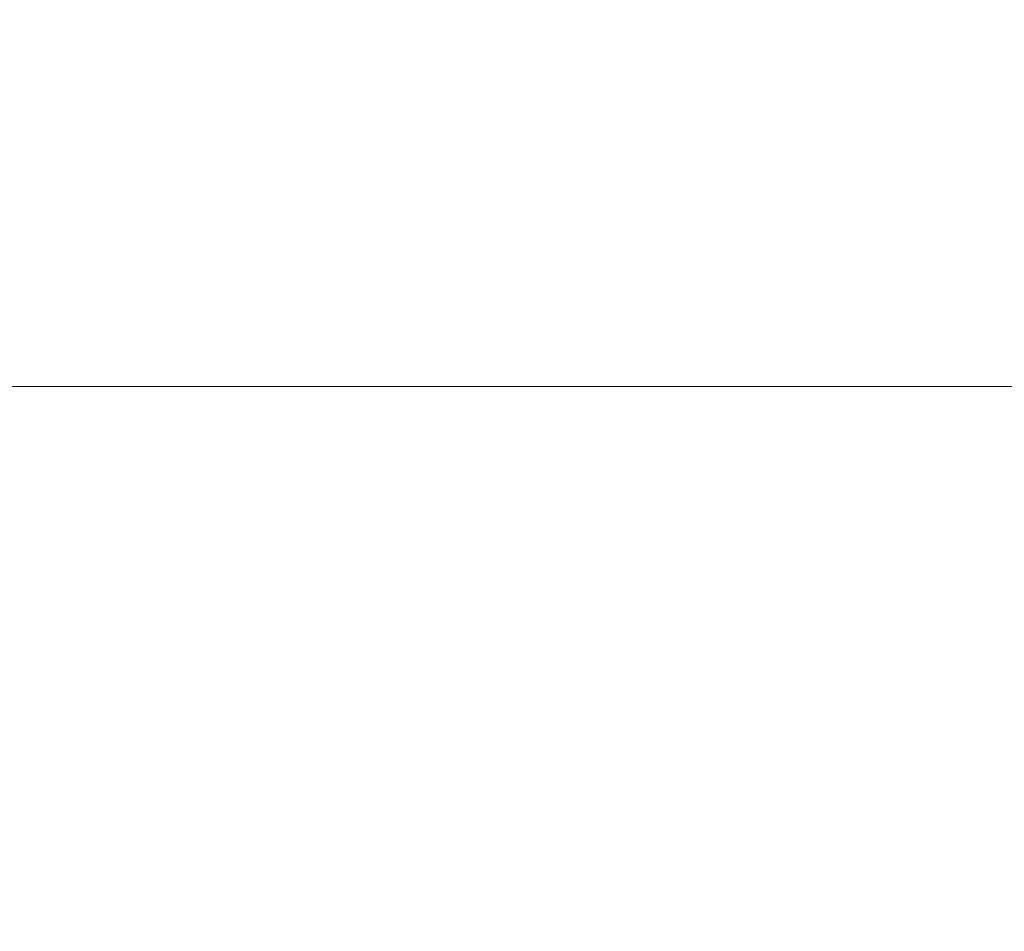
# Model space of a CAD drawing. Extents: x -13074 to 1448651, y 3648755 to 8081248.
# Tile 31 of 173: x 557215 to 558068, y 3858800 to 3859591. Entities that reach past the tile are written whole.
import ezdxf

# ---------------------------------------------------------------- set-up
doc = ezdxf.new("R2010")
doc.units = 0
doc.header["$PDMODE"] = 32
doc.header["$PDSIZE"] = 0.2
doc.layers.get('0').update_dxf_attribs({"linetype": 'CONTINUOUS'})
doc.layers.get('Defpoints').update_dxf_attribs({"linetype": 'CONTINUOUS'})
doc.layers.add('0.09标注线', color=3, linetype='CONTINUOUS', lineweight=9)
doc.layers.add('PUB_DIM', color=3, linetype='CONTINUOUS')
doc.styles.add('TSSD_Dimension', font='tssdeng.shx', dxfattribs={"width": 0.7, "bigfont": '1hztxt.shx'})
doc.dimstyles.new('TSSD_100_100', dxfattribs={"dimtxt": 300, "dimasz": 100, "dimexe": 100, "dimexo": 250, "dimgap": 100, "dimtad": 1, "dimdec": 0, "dimzin": 0, "dimdsep": 46, "dimtxsty": 'TSSD_Dimension', "dimblk": 'ARCHTICK', "dimcen": 0, "dimdle": 100, "dimclrt": 7, "dimadec": 0, "dimazin": 0, "dimtfac": 1, "dimtdec": 0, "dimtix": 1, "dimtmove": 2, "dimatfit": 3, "dimfxl": 1, "dimtolj": 1, "dimtzin": 0, "dimarcsym": 0})

# ---------------------------------------------------------------- blocks, each defined once
blk = doc.blocks.new('_ARCHTICK')
at = {"color": 0, "linetype": 'ByBlock', "const_width": 0.15}
blk.add_lwpolyline([(-0.5, -0.5), (0.5, 0.5)], dxfattribs=at)
blk = doc.blocks.new('*D1656')
at = {"layer": 'Defpoints', "color": 0, "lineweight": 13}
for p in [(795706, 267581), (795134, 265865), (795134, 265865), (795535, 266220), (795733, 266164)]:
    blk.add_point(p, dxfattribs=at)
at = {"layer": 'PUB_DIM', "color": 0, "lineweight": -2}
blk.add_arc((795134, 265865), 536, 26.56505, 71.56505, dxfattribs=at)
at = {"layer": 'PUB_DIM', "color": 0, "lineweight": -2, "xscale": 100, "yscale": 100, "zscale": 100}
for p, rotation in [((795303, 266373), 161.5650511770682), ((795614, 266104), 296.5650511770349)]:
    blk.add_blockref('_ARCHTICK', p, dxfattribs=dict(at, rotation=rotation))
blk = doc.blocks.new('123')
at = {"layer": 'PUB_DIM', "color": 7}
dim = blk.add_angular_dim_2l(base=(795535.2, 266220.4), line1=((795732.5, 266163.8), (795133.8, 265864.5)), line2=((795133.8, 265864.5), (795706, 267580.9)), text=' ', dimstyle='TSSD_100_100', dxfattribs=at)
dim.commit()
dim.dimension.update_dxf_attribs({"geometry": '*D1656', "text_midpoint": (426562.1, 722353.3)})

msp = doc.modelspace()

# ---------------------------------------------------------------- linework, layer by layer
at = {"layer": '0.09标注线', "linetype": 'Continuous', "lineweight": 13}
msp.add_lwpolyline([(551959.403, 3859272.42), (570127.46, 3859272.42), (570127.46, 3856516.008), (551959.403, 3856516.008)], close=True, dxfattribs=at)

# ---------------------------------------------------------------- block references
at = {"linetype": 'Continuous', "lineweight": 13, "xscale": 0.01000000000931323, "yscale": 0.009999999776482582, "zscale": 0.01}
msp.add_blockref('123', (552983.124, 3855442.078), dxfattribs=at)

doc.saveas('drawing.dxf')
